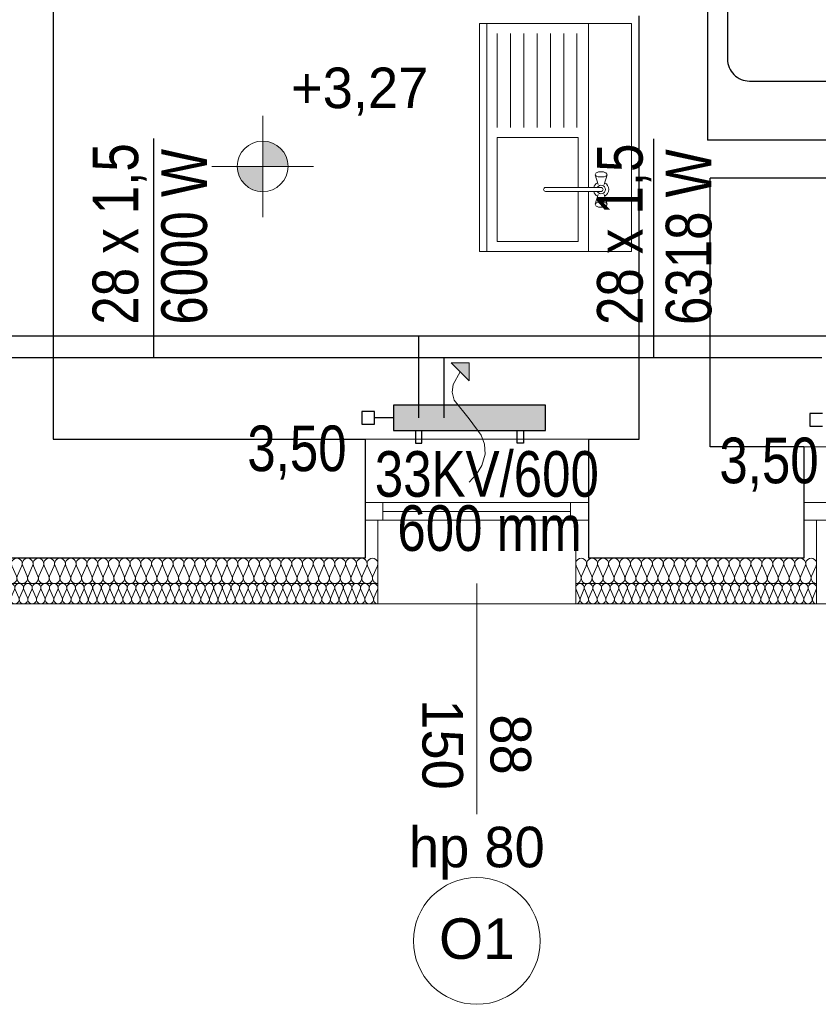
# Model space of a CAD drawing. Extents: x -440864 to -355682, y 13652 to 155872.
# Tile 53 of 179: x -421507 to -418358, y 55004 to 58889. Entities that reach past the tile are written whole.
import ezdxf
from ezdxf.lldxf.tags import DXFTag

# ---------------------------------------------------------------- set-up
doc = ezdxf.new("R2010")
doc.units = 0
doc.header["$MEASUREMENT"] = 0
for name, color, linetype in [('#podkład', 252, 'Continuous'), ('A-Okna', 252, 'Continuous'), ('Arch ocieplenie', 252, 'Continuous'), ('Inwent Izolacje', 252, 'Continuous'), ('INWENT RZĘDNE', 252, 'Continuous'), ('IS_Armatura_Therm', 7, 'SOLID'), ('IS_Grzejniki_Plan_rzut', 7, 'SOLID'), ('IS_Opisy_działek_Therm', 7, 'SOLID'), ('IS_Powrót', 5, 'DASH'), ('IS_Text_Armatury_Therm', 7, 'Continuous'), ('IS_Text_Konstrukcji', 7, 'Continuous'), ('IS_Text_Odbiornikow_Therm', 7, 'Continuous'), ('IS_Zasilanie', 1, 'SOLID')]:
    doc.layers.add(name, color=color, linetype=linetype)
for name, color, linetype, lineweight in [('A-Okna_Nr_Pióra__9', 252, 'Continuous', 13), ('Arch ocieplenie_Nr_Pióra__9', 252, 'Continuous', 13), ('Arch opisy okien_Nr_Pióra__9', 252, 'Continuous', 13), ('Arch opisy_Nr_Pióra__9', 252, 'Continuous', 13), ('Arch wykończenie_Nr_Pióra__3', 252, 'Continuous', 18), ('Inwent Izolacje_Nr_Pióra__2', 252, 'Continuous', 13), ('INWENT RZĘDNE_Nr_Pióra__21', 252, 'Continuous', 9), ('INWENT wyposarzenie_Nr_Pióra__21', 252, 'Continuous', 9), ('INWENT. OKNA_Nr_Pióra__21', 252, 'Continuous', 9), ('INWENT. OKNA_Nr_Pióra__5', 252, 'Continuous', 13), ('INWENT.ŚCIANY_Nr_Pióra__1', 252, 'Continuous', 25), ('INWENT.ŚCIANY_Nr_Pióra__2', 252, 'Continuous', 13), ('INWENT.ŚCIANY_Nr_Pióra__21', 252, 'Continuous', 9)]:
    doc.layers.add(name, color=color, linetype=linetype, lineweight=lineweight)
doc.styles.add('GENERATED_STYLE_10', font='arial.ttf')
doc.styles.add('GENERATED_STYLE_2', font='txt')
doc.styles.add('GENERATED_STYLE_5', font='txt')
doc.styles.get("Standard").update_dxf_attribs({"font": 'arial.ttf', "width": 0.8, "bigfont": 'BIGFONT.SHX'})
tags = doc.linetypes.add('DASH', pattern=[15, 10, -5]).pattern_tags.tags
tags[6:7] = [DXFTag(74, 4), DXFTag(75, 0), DXFTag(340, '0'), DXFTag(46, 0.0), DXFTag(50, 0.0), DXFTag(44, 0.0), DXFTag(45, 0.0)]
tags[4:5] = [DXFTag(74, 4), DXFTag(75, 0), DXFTag(340, '0'), DXFTag(46, 0.0), DXFTag(50, 0.0), DXFTag(44, 0.0), DXFTag(45, 0.0)]
tags = doc.linetypes.add('SOLID', pattern=[10, 10, 0]).pattern_tags.tags
tags[6:7] = [DXFTag(74, 4), DXFTag(75, 0), DXFTag(340, '0'), DXFTag(46, 0.0), DXFTag(50, 0.0), DXFTag(44, 0.0), DXFTag(45, 0.0)]
tags[4:5] = [DXFTag(74, 4), DXFTag(75, 0), DXFTag(340, '0'), DXFTag(46, 0.0), DXFTag(50, 0.0), DXFTag(44, 0.0), DXFTag(45, 0.0)]

# ---------------------------------------------------------------- blocks, each defined once
blk = doc.blocks.new('Izolacja cieplna 14_189', base_point=(-419314.9, 57732.6))
at = {"layer": 'Arch ocieplenie_Nr_Pióra__9', "linetype": 'Continuous'}
for p, q in [((-419313.5, 57788.8), (-419299.4, 57756.5)), ((-419296.6, 57756.5), (-419282.4, 57788.8)), ((-419279.6, 57788.8), (-419265.5, 57756.5)), ((-419262.6, 57756.5), (-419248.5, 57788.8)), ((-419245.7, 57788.8), (-419231.6, 57756.5)), ((-419228.7, 57756.5), (-419214.6, 57788.8)), ((-419211.7, 57788.8), (-419197.6, 57756.5)), ((-419194.8, 57756.5), (-419180.7, 57788.8)), ((-419177.8, 57788.8), (-419163.7, 57756.5)), ((-419160.8, 57756.5), (-419146.7, 57788.8)), ((-419143.9, 57788.8), (-419129.8, 57756.5)), ((-419126.9, 57756.5), (-419112.8, 57788.8)), ((-419110, 57788.8), (-419095.8, 57756.5)), ((-419093, 57756.5), (-419078.9, 57788.8)), ((-419076, 57788.8), (-419061.9, 57756.5)), ((-419059.1, 57756.5), (-419044.9, 57788.8)), ((-419042.1, 57788.8), (-419028, 57756.5)), ((-419025.1, 57756.5), (-419011, 57788.8)), ((-419008.2, 57788.8), (-418994.1, 57756.5)), ((-418991.2, 57756.5), (-418977.1, 57788.8)), ((-418974.2, 57788.8), (-418960.1, 57756.5)), ((-418957.3, 57756.5), (-418943.2, 57788.8)), ((-418940.3, 57788.8), (-418926.2, 57756.5)), ((-418923.3, 57756.5), (-418909.2, 57788.8)), ((-418906.4, 57788.8), (-418892.3, 57756.5)), ((-418889.4, 57756.5), (-418875.3, 57788.8)), ((-418872.5, 57788.8), (-418858.3, 57756.5)), ((-418855.5, 57756.5), (-418841.4, 57788.8)), ((-418838.5, 57788.8), (-418824.4, 57756.5)), ((-418821.6, 57756.5), (-418807.4, 57788.8)), ((-418804.6, 57788.8), (-418790.5, 57756.5)), ((-418787.6, 57756.5), (-418773.5, 57788.8)), ((-418770.7, 57788.8), (-418756.6, 57756.5)), ((-418753.7, 57756.5), (-418739.6, 57788.8)), ((-418736.7, 57788.8), (-418722.6, 57756.5)), ((-418719.8, 57756.5), (-418705.7, 57788.8)), ((-418702.8, 57788.8), (-418688.7, 57756.5)), ((-418685.8, 57756.5), (-418671.7, 57788.8)), ((-418668.9, 57788.8), (-418654.8, 57756.5)), ((-418651.9, 57756.5), (-418637.8, 57788.8)), ((-418635, 57788.8), (-418620.8, 57756.5)), ((-418618, 57756.5), (-418603.9, 57788.8)), ((-418601, 57788.8), (-418586.9, 57756.5)), ((-418584.1, 57756.5), (-418569.9, 57788.8)), ((-418567.1, 57788.8), (-418553, 57756.5)), ((-418550.1, 57756.5), (-418536, 57788.8)), ((-418533.2, 57788.8), (-418519.1, 57756.5)), ((-418516.2, 57756.5), (-418502.1, 57788.8)), ((-418499.2, 57788.8), (-418485.1, 57756.5)), ((-418482.3, 57756.5), (-418468.2, 57788.8)), ((-418465.3, 57788.8), (-418451.2, 57756.5)), ((-418448.3, 57756.5), (-418434.2, 57788.8)), ((-418431.4, 57788.8), (-418417.3, 57756.5)), ((-418414.4, 57756.5), (-418400.3, 57788.8)), ((-418397.5, 57788.8), (-418383.3, 57756.5)), ((-418380.5, 57756.5), (-418366.4, 57788.8))]:
    blk.add_line(p, q, dxfattribs=at)
for centre, start_param, end_param in [((-419298, 57795.6), 4.299595, 8.266775), ((-419264.1, 57795.6), 4.299595, 8.266775), ((-419230.1, 57795.6), 4.299595, 8.266775), ((-419196.2, 57795.6), 4.299595, 8.266775), ((-419162.3, 57795.6), 4.299595, 8.266775), ((-419128.3, 57795.6), 4.299595, 8.266775), ((-419094.4, 57795.6), 4.299595, 8.266775), ((-419060.5, 57795.6), 4.299595, 8.266775), ((-419026.6, 57795.6), 4.299595, 8.266775), ((-418992.6, 57795.6), 4.299595, 8.266775), ((-418958.7, 57795.6), 4.299595, 8.266775), ((-418924.8, 57795.6), 4.299595, 8.266775), ((-418890.8, 57795.6), 4.299595, 8.266775), ((-418856.9, 57795.6), 4.299595, 8.266775), ((-418823, 57795.6), 4.299595, 8.266775), ((-418789.1, 57795.6), 4.299595, 8.266775), ((-418755.1, 57795.6), 4.299595, 8.266775), ((-418721.2, 57795.6), 4.299595, 8.266775), ((-418687.3, 57795.6), 4.299595, 8.266775), ((-418653.3, 57795.6), 4.299595, 8.266775), ((-418619.4, 57795.6), 4.299595, 8.266775), ((-418585.5, 57795.6), 4.299595, 8.266775), ((-418551.6, 57795.6), 4.299595, 8.266775), ((-418517.6, 57795.6), 4.299595, 8.266775), ((-418483.7, 57795.6), 4.299595, 8.266775), ((-418449.8, 57795.6), 4.299595, 8.266775), ((-418415.8, 57795.6), 4.299595, 8.266775), ((-418381.9, 57795.6), 4.299595, 8.266775), ((-419314.9, 57749.6), 3.141593, 5.125182), ((-419281, 57749.6), 1.158004, 5.125183), ((-419247.1, 57749.6), 1.158004, 5.125183), ((-419213.2, 57749.6), 1.158004, 5.125183), ((-419179.2, 57749.6), 1.158004, 5.125183), ((-419145.3, 57749.6), 1.158004, 5.125183), ((-419111.4, 57749.6), 1.158004, 5.125183), ((-419077.4, 57749.6), 1.158004, 5.125183), ((-419043.5, 57749.6), 1.158004, 5.125183), ((-419009.6, 57749.6), 1.158004, 5.125183), ((-418975.7, 57749.6), 1.158004, 5.125183), ((-418941.7, 57749.6), 1.158004, 5.125183), ((-418907.8, 57749.6), 1.158004, 5.125183), ((-418873.9, 57749.6), 1.158004, 5.125183), ((-418839.9, 57749.6), 1.158004, 5.125183), ((-418806, 57749.6), 1.158004, 5.125183), ((-418772.1, 57749.6), 1.158004, 5.125183), ((-418738.2, 57749.6), 1.158004, 5.125183), ((-418704.2, 57749.6), 1.158004, 5.125183), ((-418670.3, 57749.6), 1.158004, 5.125183), ((-418636.4, 57749.6), 1.158004, 5.125183), ((-418602.4, 57749.6), 1.158004, 5.125183), ((-418568.5, 57749.6), 1.158004, 5.125183), ((-418534.6, 57749.6), 1.158004, 5.125183), ((-418500.7, 57749.6), 1.158004, 5.125183), ((-418466.7, 57749.6), 1.158004, 5.125183), ((-418432.8, 57749.6), 1.158004, 5.125183), ((-418398.9, 57749.6), 1.158004, 5.125183), ((-418364.9, 57749.6), 1.158004, 3.141593)]:
    blk.add_ellipse(centre, major_axis=(0, 17), ratio=0.997066, start_param=start_param, end_param=end_param, dxfattribs=at)
blk = doc.blocks.new('Izolacja cieplna 14_190', base_point=(-421799.1, 57732.6))
at = {"layer": 'Arch ocieplenie_Nr_Pióra__9', "linetype": 'Continuous'}
for p, q in [((-421797.7, 57788.8), (-421783.5, 57756.5)), ((-421780.6, 57756.5), (-421766.4, 57788.8)), ((-421763.6, 57788.8), (-421749.4, 57756.5)), ((-421746.5, 57756.5), (-421732.4, 57788.8)), ((-421729.5, 57788.8), (-421715.3, 57756.5)), ((-421712.5, 57756.5), (-421698.3, 57788.8)), ((-421695.4, 57788.8), (-421681.2, 57756.5)), ((-421678.4, 57756.5), (-421664.2, 57788.8)), ((-421661.3, 57788.8), (-421647.2, 57756.5)), ((-421644.3, 57756.5), (-421630.1, 57788.8)), ((-421627.3, 57788.8), (-421613.1, 57756.5)), ((-421610.2, 57756.5), (-421596, 57788.8)), ((-421593.2, 57788.8), (-421579, 57756.5)), ((-421576.1, 57756.5), (-421561.9, 57788.8)), ((-421559.1, 57788.8), (-421544.9, 57756.5)), ((-421542, 57756.5), (-421527.9, 57788.8)), ((-421525, 57788.8), (-421510.8, 57756.5)), ((-421508, 57756.5), (-421493.8, 57788.8)), ((-421490.9, 57788.8), (-421476.7, 57756.5)), ((-421473.9, 57756.5), (-421459.7, 57788.8)), ((-421456.8, 57788.8), (-421442.7, 57756.5)), ((-421439.8, 57756.5), (-421425.6, 57788.8)), ((-421422.8, 57788.8), (-421408.6, 57756.5)), ((-421405.7, 57756.5), (-421391.5, 57788.8)), ((-421388.7, 57788.8), (-421374.5, 57756.5)), ((-421371.6, 57756.5), (-421357.5, 57788.8)), ((-421354.6, 57788.8), (-421340.4, 57756.5)), ((-421337.5, 57756.5), (-421323.4, 57788.8)), ((-421320.5, 57788.8), (-421306.3, 57756.5)), ((-421303.5, 57756.5), (-421289.3, 57788.8)), ((-421286.4, 57788.8), (-421272.2, 57756.5)), ((-421269.4, 57756.5), (-421255.2, 57788.8)), ((-421252.3, 57788.8), (-421238.2, 57756.5)), ((-421235.3, 57756.5), (-421221.1, 57788.8)), ((-421218.3, 57788.8), (-421204.1, 57756.5)), ((-421201.2, 57756.5), (-421187, 57788.8)), ((-421184.2, 57788.8), (-421170, 57756.5)), ((-421167.1, 57756.5), (-421153, 57788.8)), ((-421150.1, 57788.8), (-421135.9, 57756.5)), ((-421133, 57756.5), (-421118.9, 57788.8)), ((-421116, 57788.8), (-421101.8, 57756.5)), ((-421099, 57756.5), (-421084.8, 57788.8)), ((-421081.9, 57788.8), (-421067.7, 57756.5)), ((-421064.9, 57756.5), (-421050.7, 57788.8)), ((-421047.8, 57788.8), (-421033.7, 57756.5)), ((-421030.8, 57756.5), (-421016.6, 57788.8)), ((-421013.8, 57788.8), (-420999.6, 57756.5)), ((-420996.7, 57756.5), (-420982.5, 57788.8)), ((-420979.7, 57788.8), (-420965.5, 57756.5)), ((-420962.6, 57756.5), (-420948.5, 57788.8)), ((-420945.6, 57788.8), (-420931.4, 57756.5)), ((-420928.5, 57756.5), (-420914.4, 57788.8)), ((-420911.5, 57788.8), (-420897.3, 57756.5)), ((-420894.5, 57756.5), (-420880.3, 57788.8)), ((-420877.4, 57788.8), (-420863.2, 57756.5)), ((-420860.4, 57756.5), (-420846.2, 57788.8)), ((-420843.3, 57788.8), (-420829.2, 57756.5)), ((-420826.3, 57756.5), (-420812.1, 57788.8)), ((-420809.3, 57788.8), (-420795.1, 57756.5)), ((-420792.2, 57756.5), (-420778, 57788.8)), ((-420775.2, 57788.8), (-420761, 57756.5)), ((-420758.1, 57756.5), (-420744, 57788.8)), ((-420741.1, 57788.8), (-420726.9, 57756.5)), ((-420724.1, 57756.5), (-420709.9, 57788.8)), ((-420707, 57788.8), (-420692.8, 57756.5)), ((-420690, 57756.5), (-420675.8, 57788.8)), ((-420672.9, 57788.8), (-420658.7, 57756.5)), ((-420655.9, 57756.5), (-420641.7, 57788.8)), ((-420638.8, 57788.8), (-420624.7, 57756.5)), ((-420621.8, 57756.5), (-420607.6, 57788.8)), ((-420604.8, 57788.8), (-420590.6, 57756.5)), ((-420587.7, 57756.5), (-420573.5, 57788.8)), ((-420570.7, 57788.8), (-420556.5, 57756.5)), ((-420553.6, 57756.5), (-420539.5, 57788.8)), ((-420536.6, 57788.8), (-420522.4, 57756.5)), ((-420519.6, 57756.5), (-420505.4, 57788.8)), ((-420502.5, 57788.8), (-420488.3, 57756.5)), ((-420485.5, 57756.5), (-420471.3, 57788.8)), ((-420468.4, 57788.8), (-420454.3, 57756.5)), ((-420451.4, 57756.5), (-420437.2, 57788.8)), ((-420434.3, 57788.8), (-420420.2, 57756.5)), ((-420417.3, 57756.5), (-420403.1, 57788.8)), ((-420400.3, 57788.8), (-420386.1, 57756.5)), ((-420383.2, 57756.5), (-420369, 57788.8)), ((-420366.2, 57788.8), (-420352, 57756.5)), ((-420349.1, 57756.5), (-420335, 57788.8)), ((-420332.1, 57788.8), (-420317.9, 57756.5)), ((-420315.1, 57756.5), (-420300.9, 57788.8)), ((-420298, 57788.8), (-420283.8, 57756.5)), ((-420281, 57756.5), (-420266.8, 57788.8)), ((-420263.9, 57788.8), (-420249.8, 57756.5)), ((-420246.9, 57756.5), (-420232.7, 57788.8)), ((-420229.8, 57788.8), (-420215.7, 57756.5)), ((-420212.8, 57756.5), (-420198.6, 57788.8)), ((-420195.8, 57788.8), (-420181.6, 57756.5)), ((-420178.7, 57756.5), (-420164.5, 57788.8)), ((-420161.7, 57788.8), (-420147.5, 57756.5)), ((-420144.6, 57756.5), (-420130.5, 57788.8)), ((-420127.6, 57788.8), (-420113.4, 57756.5)), ((-420110.6, 57756.5), (-420096.4, 57788.8))]:
    blk.add_line(p, q, dxfattribs=at)
for centre, start_param, end_param in [((-421782.1, 57795.6), 5.870392, 9.837571), ((-421748, 57795.6), 5.870392, 9.837571), ((-421713.9, 57795.6), 5.870392, 9.837571), ((-421679.8, 57795.6), 5.870392, 9.837571), ((-421645.7, 57795.6), 5.870392, 9.837571), ((-421611.6, 57795.6), 5.870392, 9.837571), ((-421577.6, 57795.6), 5.870392, 9.837571), ((-421543.5, 57795.6), 5.870392, 9.837571), ((-421509.4, 57795.6), 5.870392, 9.837571), ((-421475.3, 57795.6), 5.870392, 9.837571), ((-421441.2, 57795.6), 5.870392, 9.837571), ((-421407.1, 57795.6), 5.870392, 9.837571), ((-421373.1, 57795.6), 5.870392, 9.837571), ((-421339, 57795.6), 5.870392, 9.837571), ((-421304.9, 57795.6), 5.870392, 9.837571), ((-421270.8, 57795.6), 5.870392, 9.837571), ((-421236.7, 57795.6), 5.870392, 9.837571), ((-421202.6, 57795.6), 5.870392, 9.837571), ((-421168.6, 57795.6), 5.870392, 9.837571), ((-421134.5, 57795.6), 5.870392, 9.837571), ((-421100.4, 57795.6), 5.870392, 9.837571), ((-421066.3, 57795.6), 5.870392, 9.837571), ((-421032.2, 57795.6), 5.870392, 9.837571), ((-420998.1, 57795.6), 5.870392, 9.837571), ((-420964.1, 57795.6), 5.870392, 9.837571), ((-420930, 57795.6), 5.870392, 9.837571), ((-420895.9, 57795.6), 5.870392, 9.837571), ((-420861.8, 57795.6), 5.870392, 9.837571), ((-420827.7, 57795.6), 5.870392, 9.837571), ((-420793.6, 57795.6), 5.870392, 9.837571), ((-420759.6, 57795.6), 5.870392, 9.837571), ((-420725.5, 57795.6), 5.870392, 9.837571), ((-420691.4, 57795.6), 5.870392, 9.837571), ((-420657.3, 57795.6), 5.870392, 9.837571), ((-420623.2, 57795.6), 5.870392, 9.837571), ((-420589.2, 57795.6), 5.870392, 9.837571), ((-420555.1, 57795.6), 5.870392, 9.837571), ((-420521, 57795.6), 5.870392, 9.837571), ((-420486.9, 57795.6), 5.870392, 9.837571), ((-420452.8, 57795.6), 5.870392, 9.837571), ((-420418.7, 57795.6), 5.870392, 9.837571), ((-420384.7, 57795.6), 5.870392, 9.837571), ((-420350.6, 57795.6), 5.870392, 9.837571), ((-420316.5, 57795.6), 5.870392, 9.837571), ((-420282.4, 57795.6), 5.870392, 9.837571), ((-420248.3, 57795.6), 5.870392, 9.837571), ((-420214.2, 57795.6), 5.870392, 9.837571), ((-420180.2, 57795.6), 5.870392, 9.837571), ((-420146.1, 57795.6), 5.870392, 9.837571), ((-420112, 57795.6), 5.870392, 9.837571), ((-421799.1, 57749.6), 4.712389, 6.695979), ((-421765, 57749.6), 2.7288, 6.695979), ((-421730.9, 57749.6), 2.7288, 6.695979), ((-421696.8, 57749.6), 2.7288, 6.695979), ((-421662.8, 57749.6), 2.7288, 6.695979), ((-421628.7, 57749.6), 2.7288, 6.695979), ((-421594.6, 57749.6), 2.7288, 6.695979), ((-421560.5, 57749.6), 2.7288, 6.695979), ((-421526.4, 57749.6), 2.7288, 6.695979), ((-421492.4, 57749.6), 2.7288, 6.695979), ((-421458.3, 57749.6), 2.7288, 6.695979), ((-421424.2, 57749.6), 2.7288, 6.695979), ((-421390.1, 57749.6), 2.7288, 6.695979), ((-421356, 57749.6), 2.7288, 6.695979), ((-421321.9, 57749.6), 2.7288, 6.695979), ((-421287.9, 57749.6), 2.7288, 6.695979), ((-421253.8, 57749.6), 2.7288, 6.695979), ((-421219.7, 57749.6), 2.7288, 6.695979), ((-421185.6, 57749.6), 2.7288, 6.695979), ((-421151.5, 57749.6), 2.7288, 6.695979), ((-421117.4, 57749.6), 2.7288, 6.695979), ((-421083.4, 57749.6), 2.7288, 6.695979), ((-421049.3, 57749.6), 2.7288, 6.695979), ((-421015.2, 57749.6), 2.7288, 6.695979), ((-420981.1, 57749.6), 2.7288, 6.695979), ((-420947, 57749.6), 2.7288, 6.695979), ((-420912.9, 57749.6), 2.7288, 6.695979), ((-420878.9, 57749.6), 2.7288, 6.695979), ((-420844.8, 57749.6), 2.7288, 6.695979), ((-420810.7, 57749.6), 2.7288, 6.695979), ((-420776.6, 57749.6), 2.7288, 6.695979), ((-420742.5, 57749.6), 2.7288, 6.695979), ((-420708.4, 57749.6), 2.7288, 6.695979), ((-420674.4, 57749.6), 2.7288, 6.695979), ((-420640.3, 57749.6), 2.7288, 6.695979), ((-420606.2, 57749.6), 2.7288, 6.695979), ((-420572.1, 57749.6), 2.7288, 6.695979), ((-420538, 57749.6), 2.7288, 6.695979), ((-420503.9, 57749.6), 2.7288, 6.695979), ((-420469.9, 57749.6), 2.7288, 6.695979), ((-420435.8, 57749.6), 2.7288, 6.695979), ((-420401.7, 57749.6), 2.7288, 6.695979), ((-420367.6, 57749.6), 2.7288, 6.695979), ((-420333.5, 57749.6), 2.7288, 6.695979), ((-420299.4, 57749.6), 2.7288, 6.695979), ((-420265.4, 57749.6), 2.7288, 6.695979), ((-420231.3, 57749.6), 2.7288, 6.695979), ((-420197.2, 57749.6), 2.7288, 6.695979), ((-420163.1, 57749.6), 2.7288, 6.695979), ((-420129, 57749.6), 2.7288, 6.695979), ((-420094.9, 57749.6), 2.7288, 4.712389)]:
    blk.add_ellipse(centre, major_axis=(17, 0), ratio=0.998398, start_param=start_param, end_param=end_param, dxfattribs=at)
blk = doc.blocks.new('Izolacja cieplna 14_314', base_point=(-421794.9, 57812.6))
at = {"layer": 'Inwent Izolacje_Nr_Pióra__2', "linetype": 'Continuous'}
for p, q in [((-421793.2, 57882.8), (-421775.5, 57842.4)), ((-421771.9, 57842.4), (-421754.2, 57882.8)), ((-421750.7, 57882.8), (-421733, 57842.4)), ((-421729.4, 57842.4), (-421711.7, 57882.8)), ((-421708.2, 57882.8), (-421690.5, 57842.4)), ((-421686.9, 57842.4), (-421669.2, 57882.8)), ((-421665.7, 57882.8), (-421648, 57842.4)), ((-421644.4, 57842.4), (-421626.7, 57882.8)), ((-421623.2, 57882.8), (-421605.5, 57842.4)), ((-421601.9, 57842.4), (-421584.2, 57882.8)), ((-421580.7, 57882.8), (-421563, 57842.4)), ((-421559.4, 57842.4), (-421541.7, 57882.8)), ((-421538.2, 57882.8), (-421520.5, 57842.4)), ((-421516.9, 57842.4), (-421499.2, 57882.8)), ((-421495.7, 57882.8), (-421478, 57842.4)), ((-421474.4, 57842.4), (-421456.7, 57882.8)), ((-421453.2, 57882.8), (-421435.5, 57842.4)), ((-421431.9, 57842.4), (-421414.2, 57882.8)), ((-421410.7, 57882.8), (-421393, 57842.4)), ((-421389.4, 57842.4), (-421371.7, 57882.8)), ((-421368.2, 57882.8), (-421350.5, 57842.4)), ((-421346.9, 57842.4), (-421329.2, 57882.8)), ((-421325.7, 57882.8), (-421308, 57842.4)), ((-421304.4, 57842.4), (-421286.7, 57882.8)), ((-421283.2, 57882.8), (-421265.5, 57842.4)), ((-421261.9, 57842.4), (-421244.2, 57882.8)), ((-421240.7, 57882.8), (-421223, 57842.4)), ((-421219.4, 57842.4), (-421201.7, 57882.8)), ((-421198.2, 57882.8), (-421180.5, 57842.4)), ((-421176.9, 57842.4), (-421159.2, 57882.8)), ((-421155.7, 57882.8), (-421138, 57842.4)), ((-421134.4, 57842.4), (-421116.7, 57882.8)), ((-421113.2, 57882.8), (-421095.5, 57842.4)), ((-421091.9, 57842.4), (-421074.2, 57882.8)), ((-421070.7, 57882.8), (-421053, 57842.4)), ((-421049.4, 57842.4), (-421031.7, 57882.8)), ((-421028.2, 57882.8), (-421010.5, 57842.4)), ((-421006.9, 57842.4), (-420989.2, 57882.8)), ((-420985.7, 57882.8), (-420968, 57842.4)), ((-420964.4, 57842.4), (-420946.7, 57882.8)), ((-420943.2, 57882.8), (-420925.5, 57842.4)), ((-420921.9, 57842.4), (-420904.2, 57882.8)), ((-420900.7, 57882.8), (-420883, 57842.4)), ((-420879.4, 57842.4), (-420861.7, 57882.8)), ((-420858.2, 57882.8), (-420840.5, 57842.4)), ((-420836.9, 57842.4), (-420819.2, 57882.8)), ((-420815.7, 57882.8), (-420798, 57842.4)), ((-420794.4, 57842.4), (-420776.7, 57882.8)), ((-420773.2, 57882.8), (-420755.5, 57842.4)), ((-420751.9, 57842.4), (-420734.2, 57882.8)), ((-420730.7, 57882.8), (-420713, 57842.4)), ((-420709.4, 57842.4), (-420691.7, 57882.8)), ((-420688.2, 57882.8), (-420670.5, 57842.4)), ((-420666.9, 57842.4), (-420649.2, 57882.8)), ((-420645.7, 57882.8), (-420628, 57842.4)), ((-420624.4, 57842.4), (-420606.7, 57882.8)), ((-420603.2, 57882.8), (-420585.5, 57842.4)), ((-420581.9, 57842.4), (-420564.2, 57882.8)), ((-420560.7, 57882.8), (-420543, 57842.4)), ((-420539.4, 57842.4), (-420521.7, 57882.8)), ((-420518.2, 57882.8), (-420500.5, 57842.4)), ((-420496.9, 57842.4), (-420479.2, 57882.8)), ((-420475.7, 57882.8), (-420458, 57842.4)), ((-420454.4, 57842.4), (-420436.7, 57882.8)), ((-420433.2, 57882.8), (-420415.5, 57842.4)), ((-420411.9, 57842.4), (-420394.2, 57882.8)), ((-420390.7, 57882.8), (-420373, 57842.4)), ((-420369.4, 57842.4), (-420351.7, 57882.8)), ((-420348.2, 57882.8), (-420330.5, 57842.4)), ((-420326.9, 57842.4), (-420309.2, 57882.8)), ((-420305.7, 57882.8), (-420288, 57842.4)), ((-420284.4, 57842.4), (-420266.7, 57882.8)), ((-420263.2, 57882.8), (-420245.5, 57842.4)), ((-420241.9, 57842.4), (-420224.2, 57882.8)), ((-420220.7, 57882.8), (-420203, 57842.4)), ((-420199.4, 57842.4), (-420181.7, 57882.8)), ((-420178.2, 57882.8), (-420160.5, 57842.4)), ((-420156.9, 57842.4), (-420139.2, 57882.8)), ((-420135.7, 57882.8), (-420118, 57842.4)), ((-420114.4, 57842.4), (-420096.7, 57882.8))]:
    blk.add_line(p, q, dxfattribs=at)
for centre, start_param, end_param in [((-421773.7, 57891.3), 4.299595, 8.266775), ((-421731.2, 57891.3), 4.299595, 8.266775), ((-421688.7, 57891.3), 4.299595, 8.266775), ((-421646.2, 57891.3), 4.299595, 8.266775), ((-421603.7, 57891.3), 4.299595, 8.266775), ((-421561.2, 57891.3), 4.299595, 8.266775), ((-421518.7, 57891.3), 4.299595, 8.266775), ((-421476.2, 57891.3), 4.299595, 8.266775), ((-421433.7, 57891.3), 4.299595, 8.266775), ((-421391.2, 57891.3), 4.299595, 8.266775), ((-421348.7, 57891.3), 4.299595, 8.266775), ((-421306.2, 57891.3), 4.299595, 8.266775), ((-421263.7, 57891.3), 4.299595, 8.266775), ((-421221.2, 57891.3), 4.299595, 8.266775), ((-421178.7, 57891.3), 4.299595, 8.266775), ((-421136.2, 57891.3), 4.299595, 8.266775), ((-421093.7, 57891.3), 4.299595, 8.266775), ((-421051.2, 57891.3), 4.299595, 8.266775), ((-421008.7, 57891.3), 4.299595, 8.266775), ((-420966.2, 57891.3), 4.299595, 8.266775), ((-420923.7, 57891.3), 4.299595, 8.266775), ((-420881.2, 57891.3), 4.299595, 8.266775), ((-420838.7, 57891.3), 4.299595, 8.266775), ((-420796.2, 57891.3), 4.299595, 8.266775), ((-420753.7, 57891.3), 4.299595, 8.266775), ((-420711.2, 57891.3), 4.299595, 8.266775), ((-420668.7, 57891.3), 4.299595, 8.266775), ((-420626.2, 57891.3), 4.299595, 8.266775), ((-420583.7, 57891.3), 4.299595, 8.266775), ((-420541.2, 57891.3), 4.299595, 8.266775), ((-420498.7, 57891.3), 4.299595, 8.266775), ((-420456.2, 57891.3), 4.299595, 8.266775), ((-420413.7, 57891.3), 4.299595, 8.266775), ((-420371.2, 57891.3), 4.299595, 8.266775), ((-420328.7, 57891.3), 4.299595, 8.266775), ((-420286.2, 57891.3), 4.299595, 8.266775), ((-420243.7, 57891.3), 4.299595, 8.266775), ((-420201.2, 57891.3), 4.299595, 8.266775), ((-420158.7, 57891.3), 4.299595, 8.266775), ((-420116.2, 57891.3), 4.299595, 8.266775), ((-421794.9, 57833.9), 3.141593, 5.125182), ((-421752.4, 57833.9), 1.158004, 5.125183), ((-421709.9, 57833.9), 1.158004, 5.125183), ((-421667.4, 57833.9), 1.158004, 5.125183), ((-421624.9, 57833.9), 1.158004, 5.125183), ((-421582.4, 57833.9), 1.158004, 5.125183), ((-421539.9, 57833.9), 1.158004, 5.125183), ((-421497.4, 57833.9), 1.158004, 5.125183), ((-421454.9, 57833.9), 1.158004, 5.125183), ((-421412.4, 57833.9), 1.158004, 5.125183), ((-421369.9, 57833.9), 1.158004, 5.125183), ((-421327.4, 57833.9), 1.158004, 5.125183), ((-421284.9, 57833.9), 1.158004, 5.125183), ((-421242.4, 57833.9), 1.158004, 5.125183), ((-421199.9, 57833.9), 1.158004, 5.125183), ((-421157.4, 57833.9), 1.158004, 5.125183), ((-421114.9, 57833.9), 1.158004, 5.125183), ((-421072.4, 57833.9), 1.158004, 5.125183), ((-421029.9, 57833.9), 1.158004, 5.125183), ((-420987.4, 57833.9), 1.158004, 5.125183), ((-420944.9, 57833.9), 1.158004, 5.125183), ((-420902.4, 57833.9), 1.158004, 5.125183), ((-420859.9, 57833.9), 1.158004, 5.125183), ((-420817.4, 57833.9), 1.158004, 5.125183), ((-420774.9, 57833.9), 1.158004, 5.125183), ((-420732.4, 57833.9), 1.158004, 5.125183), ((-420689.9, 57833.9), 1.158004, 5.125183), ((-420647.4, 57833.9), 1.158004, 5.125183), ((-420604.9, 57833.9), 1.158004, 5.125183), ((-420562.4, 57833.9), 1.158004, 5.125183), ((-420519.9, 57833.9), 1.158004, 5.125183), ((-420477.4, 57833.9), 1.158004, 5.125183), ((-420434.9, 57833.9), 1.158004, 5.125183), ((-420392.4, 57833.9), 1.158004, 5.125183), ((-420349.9, 57833.9), 1.158004, 5.125183), ((-420307.4, 57833.9), 1.158004, 5.125183), ((-420264.9, 57833.9), 1.158004, 5.125183), ((-420222.4, 57833.9), 1.158004, 5.125183), ((-420179.9, 57833.9), 1.158004, 5.125183), ((-420137.4, 57833.9), 1.158004, 5.125183), ((-420094.9, 57833.9), 1.158004, 3.141593)]:
    blk.add_ellipse(centre, major_axis=(0, 21.3), ratio=0.999163, start_param=start_param, end_param=end_param, dxfattribs=at)
blk = doc.blocks.new('Izolacja cieplna 14_315', base_point=(-419314.9, 57812.6))
at = {"layer": 'Inwent Izolacje_Nr_Pióra__2', "linetype": 'Continuous'}
for p, q in [((-419313.1, 57882.8), (-419295.2, 57842.4)), ((-419291.5, 57842.4), (-419273.6, 57882.8)), ((-419270, 57882.8), (-419252, 57842.4)), ((-419248.4, 57842.4), (-419230.4, 57882.8)), ((-419226.8, 57882.8), (-419208.8, 57842.4)), ((-419205.2, 57842.4), (-419187.2, 57882.8)), ((-419183.6, 57882.8), (-419165.6, 57842.4)), ((-419162, 57842.4), (-419144, 57882.8)), ((-419140.4, 57882.8), (-419122.4, 57842.4)), ((-419118.8, 57842.4), (-419100.9, 57882.8)), ((-419097.2, 57882.8), (-419079.3, 57842.4)), ((-419075.6, 57842.4), (-419057.7, 57882.8)), ((-419054, 57882.8), (-419036.1, 57842.4)), ((-419032.5, 57842.4), (-419014.5, 57882.8)), ((-419010.9, 57882.8), (-418992.9, 57842.4)), ((-418989.3, 57842.4), (-418971.3, 57882.8)), ((-418967.7, 57882.8), (-418949.7, 57842.4)), ((-418946.1, 57842.4), (-418928.1, 57882.8)), ((-418924.5, 57882.8), (-418906.5, 57842.4)), ((-418902.9, 57842.4), (-418884.9, 57882.8)), ((-418881.3, 57882.8), (-418863.4, 57842.4)), ((-418859.7, 57842.4), (-418841.8, 57882.8)), ((-418838.1, 57882.8), (-418820.2, 57842.4)), ((-418816.5, 57842.4), (-418798.6, 57882.8)), ((-418795, 57882.8), (-418777, 57842.4)), ((-418773.4, 57842.4), (-418755.4, 57882.8)), ((-418751.8, 57882.8), (-418733.8, 57842.4)), ((-418730.2, 57842.4), (-418712.2, 57882.8)), ((-418708.6, 57882.8), (-418690.6, 57842.4)), ((-418687, 57842.4), (-418669, 57882.8)), ((-418665.4, 57882.8), (-418647.4, 57842.4)), ((-418643.8, 57842.4), (-418625.9, 57882.8)), ((-418622.2, 57882.8), (-418604.3, 57842.4)), ((-418600.6, 57842.4), (-418582.7, 57882.8)), ((-418579, 57882.8), (-418561.1, 57842.4)), ((-418557.5, 57842.4), (-418539.5, 57882.8)), ((-418535.9, 57882.8), (-418517.9, 57842.4)), ((-418514.3, 57842.4), (-418496.3, 57882.8)), ((-418492.7, 57882.8), (-418474.7, 57842.4)), ((-418471.1, 57842.4), (-418453.1, 57882.8)), ((-418449.5, 57882.8), (-418431.5, 57842.4)), ((-418427.9, 57842.4), (-418409.9, 57882.8)), ((-418406.3, 57882.8), (-418388.4, 57842.4)), ((-418384.7, 57842.4), (-418366.8, 57882.8))]:
    blk.add_line(p, q, dxfattribs=at)
for centre, start_param, end_param in [((-419293.4, 57891.3), 5.870392, 9.837571), ((-419250.2, 57891.3), 5.870392, 9.837571), ((-419207, 57891.3), 5.870392, 9.837571), ((-419163.8, 57891.3), 5.870392, 9.837571), ((-419120.6, 57891.3), 5.870392, 9.837571), ((-419077.4, 57891.3), 5.870392, 9.837571), ((-419034.3, 57891.3), 5.870392, 9.837571), ((-418991.1, 57891.3), 5.870392, 9.837571), ((-418947.9, 57891.3), 5.870392, 9.837571), ((-418904.7, 57891.3), 5.870392, 9.837571), ((-418861.5, 57891.3), 5.870392, 9.837571), ((-418818.4, 57891.3), 5.870392, 9.837571), ((-418775.2, 57891.3), 5.870392, 9.837571), ((-418732, 57891.3), 5.870392, 9.837571), ((-418688.8, 57891.3), 5.870392, 9.837571), ((-418645.6, 57891.3), 5.870392, 9.837571), ((-418602.4, 57891.3), 5.870392, 9.837571), ((-418559.3, 57891.3), 5.870392, 9.837571), ((-418516.1, 57891.3), 5.870392, 9.837571), ((-418472.9, 57891.3), 5.870392, 9.837571), ((-418429.7, 57891.3), 5.870392, 9.837571), ((-418386.5, 57891.3), 5.870392, 9.837571), ((-419314.9, 57833.9), 4.712389, 6.695979), ((-419271.8, 57833.9), 2.7288, 6.695979), ((-419228.6, 57833.9), 2.7288, 6.695979), ((-419185.4, 57833.9), 2.7288, 6.695979), ((-419142.2, 57833.9), 2.7288, 6.695979), ((-419099, 57833.9), 2.7288, 6.695979), ((-419055.9, 57833.9), 2.7288, 6.695979), ((-419012.7, 57833.9), 2.7288, 6.695979), ((-418969.5, 57833.9), 2.7288, 6.695979), ((-418926.3, 57833.9), 2.7288, 6.695979), ((-418883.1, 57833.9), 2.7288, 6.695979), ((-418839.9, 57833.9), 2.7288, 6.695979), ((-418796.8, 57833.9), 2.7288, 6.695979), ((-418753.6, 57833.9), 2.7288, 6.695979), ((-418710.4, 57833.9), 2.7288, 6.695979), ((-418667.2, 57833.9), 2.7288, 6.695979), ((-418624, 57833.9), 2.7288, 6.695979), ((-418580.9, 57833.9), 2.7288, 6.695979), ((-418537.7, 57833.9), 2.7288, 6.695979), ((-418494.5, 57833.9), 2.7288, 6.695979), ((-418451.3, 57833.9), 2.7288, 6.695979), ((-418408.1, 57833.9), 2.7288, 6.695979), ((-418364.9, 57833.9), 2.7288, 4.712389)]:
    blk.add_ellipse(centre, major_axis=(21.6, 0), ratio=0.985035, start_param=start_param, end_param=end_param, dxfattribs=at)
blk = doc.blocks.new('Krzywa_13', base_point=(-419734.9, 58212.6))
at = {"layer": 'A-Okna_Nr_Pióra__9', "linetype": 'Continuous'}
blk.add_hatch(color=256, dxfattribs=at).paths.add_polyline_path([(-419734.9, 58683.2), (-419735.4, 58612.5), (-419805.7, 58683.6)], flags=0)
for p, q in [((-419734.9, 58683.2), (-419805.7, 58683.6)), ((-419735.4, 58612.5), (-419805.7, 58683.6)), ((-419734.9, 58683.2), (-419735.4, 58612.5))]:
    blk.add_line(p, q, dxfattribs=at)
at = {"layer": 'A-Okna_Nr_Pióra__9', "linetype": 'Continuous', "flags": 128}
blk.add_lwpolyline([(-419734.9, 58212.6), (-419705.8, 58243.8), (-419684.5, 58278.8), (-419672.3, 58323.5), (-419674.9, 58362.2), (-419687.8, 58398.7), (-419734.9, 58463.2), (-419794.6, 58536.5), (-419801.7, 58568.5), (-419797.7, 58598.4), (-419770.5, 58648)], dxfattribs=at)
blk = doc.blocks.new('Koty wysokościowe_27', base_point=(-420549.3, 59458.8))
at = {"layer": 'INWENT RZĘDNE_Nr_Pióra__21', "linetype": 'Continuous'}
for points in [[(-420549.3, 59458.8), (-420449.3, 59458.8), (-420456.9, 59497.1), (-420478.6, 59529.6), (-420511.1, 59551.2), (-420549.3, 59558.8)], [(-420549.3, 59458.8), (-420649.3, 59458.8), (-420641.7, 59420.6), (-420620, 59388.1), (-420587.6, 59366.5), (-420549.3, 59358.8)]]:
    blk.add_hatch(color=256, dxfattribs=at).paths.add_polyline_path(points, flags=0)
for p, q in [((-420549.3, 59258.8), (-420549.3, 59658.8)), ((-420749.3, 59458.8), (-420349.3, 59458.8))]:
    blk.add_line(p, q, dxfattribs=at)
blk.add_circle((-420549.3, 59458.8), 100, dxfattribs=at)
at = {"layer": 'INWENT RZĘDNE_Nr_Pióra__21', "insert": (-420437.6, 59658.8), "char_height": 160, "attachment_point": 7, "style": 'GENERATED_STYLE_2'}
blk.add_mtext('{+3,27}', dxfattribs=at)
blk = doc.blocks.new('piętro')
at = {"layer": 'Arch opisy_Nr_Pióra__9', "color": 252, "linetype": 'Continuous'}
blk.add_circle((-419704.9, 48754.3), 250, dxfattribs=at)
at = {"layer": 'Arch wykończenie_Nr_Pióra__3', "color": 252, "linetype": 'Continuous'}
for p, q in [((-420094.9, 50084.3), (-420094.9, 50414.3)), ((-419314.9, 50084.3), (-419314.9, 50414.3)), ((-418364.9, 50084.3), (-418364.9, 50414.3)), ((-421794.9, 50084.3), (-420094.9, 50084.3)), ((-419314.9, 50084.3), (-418364.9, 50084.3))]:
    blk.add_line(p, q, dxfattribs=at)
at = {"layer": 'INWENT wyposarzenie_Nr_Pióra__21', "color": 252, "linetype": 'Continuous'}
for p, q in [((-419694.9, 52374.3), (-419644.9, 52374.3)), ((-419694.9, 51474.3), (-419694.9, 52374.3)), ((-419694.9, 52374.3), (-419094.9, 52374.3)), ((-419664.9, 51474.3), (-419664.9, 52374.3)), ((-419664.9, 52374.3), (-419264.9, 52374.3)), ((-419264.9, 52374.3), (-419264.9, 51727.1)), ((-419094.9, 52374.3), (-419094.9, 51474.3)), ((-419624.9, 51964.3), (-419624.9, 52334.3)), ((-419572.4, 51964.3), (-419572.4, 52334.3)), ((-419519.9, 51964.3), (-419519.9, 52334.3)), ((-419467.4, 51964.3), (-419467.4, 52334.3)), ((-419414.9, 51964.3), (-419414.9, 52334.3)), ((-419362.4, 51964.3), (-419362.4, 52334.3)), ((-419309.9, 51964.3), (-419309.9, 52334.3)), ((-419304.9, 51924.3), (-419624.9, 51924.3)), ((-419624.9, 51924.3), (-419624.9, 51514.3)), ((-419304.9, 51727.1), (-419304.9, 51924.3)), ((-419230.3, 51786.9), (-419224.9, 51788.4)), ((-419224.9, 51788.4), (-419218.4, 51789.2)), ((-419218.4, 51789.2), (-419211.5, 51789.2)), ((-419211.5, 51789.2), (-419204.9, 51788.4)), ((-419204.9, 51788.4), (-419199.6, 51786.9)), ((-419238.9, 51776.9), (-419237.5, 51779.7)), ((-419237.5, 51774.1), (-419238.9, 51776.9)), ((-419227, 51739.4), (-419238.9, 51776.9)), ((-419237.5, 51779.7), (-419233.7, 51784.8)), ((-419233.3, 51771.6), (-419237.5, 51774.1)), ((-419233.7, 51784.8), (-419230.3, 51786.9)), ((-419226.9, 51769.8), (-419233.3, 51771.6)), ((-419219.1, 51768.8), (-419226.9, 51769.8)), ((-419210.8, 51768.8), (-419219.1, 51768.8)), ((-419202.9, 51769.8), (-419210.8, 51768.8)), ((-419202.9, 51739.4), (-419190.9, 51776.9)), ((-419196.6, 51771.6), (-419202.9, 51769.8)), ((-419199.6, 51786.9), (-419196.2, 51784.8)), ((-419192.4, 51774.1), (-419196.6, 51771.6)), ((-419192.4, 51779.7), (-419196.2, 51784.8)), ((-419192.4, 51779.7), (-419190.9, 51776.9)), ((-419190.9, 51776.9), (-419192.4, 51774.1)), ((-419433.8, 51727.1), (-419213.6, 51727.1)), ((-419213.6, 51711.4), (-419433.8, 51711.4)), ((-419304.9, 51514.3), (-419304.9, 51711.4)), ((-419264.9, 51711.4), (-419264.9, 51474.3)), ((-419227, 51699.2), (-419238.9, 51661.7)), ((-419202.9, 51699.2), (-419190.9, 51661.7)), ((-419238.9, 51661.7), (-419237.5, 51664.5)), ((-419237.5, 51658.9), (-419238.9, 51661.7)), ((-419237.5, 51664.5), (-419233.3, 51667)), ((-419237.5, 51658.9), (-419233.7, 51653.7)), ((-419230.3, 51651.6), (-419233.7, 51653.7)), ((-419233.3, 51667), (-419226.9, 51668.8)), ((-419224.9, 51650.1), (-419230.3, 51651.6)), ((-419226.9, 51668.8), (-419219.1, 51669.8)), ((-419218.4, 51649.3), (-419224.9, 51650.1)), ((-419219.1, 51669.8), (-419210.8, 51669.8)), ((-419211.5, 51649.3), (-419218.4, 51649.3)), ((-419204.9, 51650.1), (-419211.5, 51649.3)), ((-419210.8, 51669.8), (-419202.9, 51668.8)), ((-419199.6, 51651.6), (-419204.9, 51650.1)), ((-419202.9, 51668.8), (-419196.6, 51667)), ((-419196.2, 51653.7), (-419199.6, 51651.6)), ((-419196.6, 51667), (-419192.4, 51664.5)), ((-419192.4, 51658.9), (-419196.2, 51653.7)), ((-419192.4, 51664.5), (-419190.9, 51661.7)), ((-419190.9, 51661.7), (-419192.4, 51658.9)), ((-419624.9, 51514.3), (-419304.9, 51514.3)), ((-419694.9, 51474.3), (-419644.9, 51474.3)), ((-419694.9, 51474.3), (-419094.9, 51474.3)), ((-419264.9, 51474.3), (-419664.9, 51474.3))]:
    blk.add_line(p, q, dxfattribs=at)
for centre, radius, start, end in [((-419433.8, 51719.3), 7.88, 90, 270), ((-419214.9, 51719.3), 30, 117.9765, 164.7747), ((-419214.9, 51719.3), 30, 195.2253, 242.0235), ((-419214.9, 51719.3), 16.8, 208.0549, 151.9451), ((-419214.9, 51719.3), 8, 280, 80), ((-419214.9, 51719.3), 30, 297.9765, 62.0235)]:
    blk.add_arc(centre, radius, start, end, dxfattribs=at)
at = {"layer": 'INWENT. OKNA_Nr_Pióra__5', "color": 252, "linetype": 'Continuous'}
for p, q in [((-420144.9, 50414.3), (-420144.9, 50484.3)), ((-419264.9, 50484.3), (-420144.9, 50484.3)), ((-420074.9, 50414.3), (-420074.9, 50484.3)), ((-419334.9, 50414.3), (-419334.9, 50484.3)), ((-419264.9, 50414.3), (-419264.9, 50484.3)), ((-418414.9, 50414.3), (-418414.9, 50484.3)), ((-417534.9, 50484.3), (-418414.9, 50484.3)), ((-419334.9, 50449.3), (-420074.9, 50449.3)), ((-419264.9, 50414.3), (-420144.9, 50414.3)), ((-417534.9, 50414.3), (-418414.9, 50414.3)), ((-419704.9, 50164.3), (-419704.9, 49254.3))]:
    blk.add_line(p, q, dxfattribs=at)
at = {"layer": 'INWENT.ŚCIANY_Nr_Pióra__1', "color": 252, "linetype": 'Continuous'}
for p, q in [((-421374.9, 54334.3), (-421374.9, 50734.3)), ((-418794.9, 53454.3), (-418794.9, 51914.3)), ((-419064.9, 50734.3), (-419064.9, 52404.3)), ((-418274.9, 51914.3), (-418794.9, 51914.3)), ((-418784.9, 50704.3), (-418784.9, 51764.3)), ((-418274.9, 51764.3), (-418784.9, 51764.3)), ((-421374.9, 50734.3), (-420144.9, 50734.3)), ((-420144.9, 50734.3), (-420144.9, 50264.3)), ((-419264.9, 50734.3), (-419264.9, 50264.3)), ((-419264.9, 50734.3), (-419064.9, 50734.3)), ((-418414.9, 50704.3), (-418784.9, 50704.3)), ((-418414.9, 50704.3), (-418414.9, 50264.3)), ((-420144.9, 50264.3), (-421744.9, 50264.3)), ((-418414.9, 50264.3), (-419264.9, 50264.3))]:
    blk.add_line(p, q, dxfattribs=at)
at = {"layer": 'INWENT.ŚCIANY_Nr_Pióra__2', "color": 252, "linetype": 'Continuous'}
for p, q in [((-421794.9, 50164.3), (-420094.9, 50164.3)), ((-419314.9, 50164.3), (-418364.9, 50164.3))]:
    blk.add_line(p, q, dxfattribs=at)
at = {"layer": 'INWENT.ŚCIANY_Nr_Pióra__21', "color": 252, "linetype": 'Continuous'}
for p, q in [((-420144.9, 50734.3), (-419264.9, 50734.3)), ((-418414.9, 50704.3), (-417534.9, 50704.3)), ((-420094.9, 50084.3), (-419314.9, 50084.3)), ((-418364.9, 50084.3), (-417584.9, 50084.3))]:
    blk.add_line(p, q, dxfattribs=at)
at = {"layer": 'A-Okna', "color": 252, "linetype": 'Continuous', "lineweight": 13}
blk.add_blockref('Krzywa_13', (-419734.9, 50564.3), dxfattribs=at)
at = {"layer": 'Arch ocieplenie', "color": 252, "linetype": 'Continuous', "lineweight": 13}
for name, p in [('Izolacja cieplna 14_190', (-421799.1, 50084.3)), ('Izolacja cieplna 14_189', (-419314.9, 50084.3))]:
    blk.add_blockref(name, p, dxfattribs=at)
at = {"layer": 'Inwent Izolacje', "color": 252, "linetype": 'Continuous', "lineweight": 13}
for name, p in [('Izolacja cieplna 14_314', (-421794.9, 50164.3)), ('Izolacja cieplna 14_315', (-419314.9, 50164.3))]:
    blk.add_blockref(name, p, dxfattribs=at)
at = {"layer": 'INWENT RZĘDNE', "color": 252}
blk.add_blockref('Koty wysokościowe_27', (-420549.3, 51810.5), dxfattribs=at)
at = {"layer": 'Arch opisy okien_Nr_Pióra__9', "color": 252, "linetype": 'Continuous', "insert": (-419704.9, 48843.4), "char_height": 160, "attachment_point": 2, "style": 'GENERATED_STYLE_10'}
blk.add_mtext('{O1}', dxfattribs=at)
at = {"layer": 'INWENT. OKNA_Nr_Pióra__21', "color": 252, "linetype": 'Continuous', "insert": (-419490.8, 49529.3), "char_height": 160, "width": 709.227, "attachment_point": 2, "rotation": 270, "line_spacing_factor": 1.007581, "style": 'GENERATED_STYLE_5'}
blk.add_mtext('{88\\P150}', dxfattribs=at)
at = {"layer": 'INWENT. OKNA_Nr_Pióra__21', "color": 252, "linetype": 'Continuous', "insert": (-419704.9, 49204.9), "char_height": 160, "attachment_point": 2, "style": 'GENERATED_STYLE_5'}
blk.add_mtext('{hp 80}', dxfattribs=at)

msp = doc.modelspace()

# ---------------------------------------------------------------- block references
at = {"layer": '#podkład', "color": 3, "lineweight": 50}
msp.add_blockref('piętro', (0, 6500), dxfattribs=at)

# ---------------------------------------------------------------- next in the draw order: hatches: boundary and pattern name
at = {"layer": 'IS_Grzejniki_Plan_rzut', "ltscale": 10}
msp.add_hatch(color=253, dxfattribs=at).paths.add_polyline_path([(-420033.6, 57268.1), (-419433.6, 57268.1), (-419433.6, 57368.1), (-420033.6, 57368.1)])

# ---------------------------------------------------------------- next in the draw order: linework, layer by layer
at = {"layer": 'IS_Armatura_Therm', "ltscale": 10}
for p, q in [((-420108.6, 57343.1), (-420158.6, 57343.1)), ((-420158.6, 57343.1), (-420158.6, 57293.1)), ((-420108.6, 57293.1), (-420108.6, 57343.1)), ((-420033.6, 57318.1), (-420108.6, 57318.1)), ((-418342.2, 57335.9), (-418392.2, 57335.9)), ((-418392.2, 57335.9), (-418392.2, 57285.9)), ((-420158.6, 57293.1), (-420108.6, 57293.1)), ((-418392.2, 57285.9), (-418342.2, 57285.9))]:
    msp.add_line(p, q, dxfattribs=at)
at = {"layer": 'IS_Grzejniki_Plan_rzut', "ltscale": 10}
for p, q in [((-419433.6, 57368.1), (-420033.6, 57368.1)), ((-420033.6, 57368.1), (-420033.6, 57268.1)), ((-419433.6, 57268.1), (-419433.6, 57368.1)), ((-420033.6, 57268.1), (-419433.6, 57268.1)), ((-420033.6, 57268.1), (-420033.6, 57268.1)), ((-419946.1, 57268.1), (-419946.1, 57218.1)), ((-419921.1, 57218.1), (-419921.1, 57268.1)), ((-419546.1, 57218.1), (-419546.1, 57268.1)), ((-419521.1, 57268.1), (-419521.1, 57218.1)), ((-419946.1, 57218.1), (-419921.1, 57218.1)), ((-419521.1, 57218.1), (-419546.1, 57218.1))]:
    msp.add_line(p, q, dxfattribs=at)
at = {"layer": 'IS_Opisy_działek_Therm', "ltscale": 10}
for p, q in [((-420977.9, 57554.8), (-420977.9, 58421.1)), ((-419006.7, 57554.8), (-419006.7, 58419.8))]:
    msp.add_line(p, q, dxfattribs=at)
at = {"layer": 'IS_Powrót', "lineweight": 30, "ltscale": 10}
for p, q in [((-420210.7, 57640.8), (-422628.5, 57640.8)), ((-418444.3, 57640.8), (-420210.7, 57640.8)), ((-419933.6, 57318.1), (-419933.6, 57640.8)), ((-417439.6, 57640.8), (-418444.3, 57640.8))]:
    msp.add_line(p, q, dxfattribs=at)
at = {"layer": 'IS_Text_Konstrukcji', "linetype": 'SOLID', "ltscale": 10}
msp.add_lwpolyline([(-418630, 58647.3), (-417388.3, 58647.3, 0.414214), (-417301.7, 58734), (-417301.7, 59080.7, 0.414214), (-417388.3, 59167.3), (-418630, 59167.3, 0.414214), (-418716.7, 59080.7), (-418716.7, 58734, 0.414214), (-418630, 58647.3)], format="xyb", dxfattribs=at)
at = {"layer": 'IS_Zasilanie', "lineweight": 30, "ltscale": 10}
for p, q in [((-420110.7, 57554.8), (-422528.5, 57554.8)), ((-418344.3, 57554.8), (-420110.7, 57554.8)), ((-419833.6, 57318.1), (-419833.6, 57554.8))]:
    msp.add_line(p, q, dxfattribs=at)

# ---------------------------------------------------------------- next in the draw order: texts
at = {"layer": 'IS_Opisy_działek_Therm', "ltscale": 10, "char_height": 180, "rotation": 90}
for s, insert, attachment_point in [('\\fArial|b0|i0;6000 W', (-420949.1, 57686.1), 1), ('\\fArial|b0|i0;6318 W', (-418959.8, 57684.8), 1), ('\\fArial|b0|i0;28 x 1,5', (-421006.7, 57686.1), 7), ('\\fArial|b0|i0;28 x 1,5', (-419017.4, 57684.8), 7)]:
    msp.add_mtext(s, dxfattribs=dict(at, insert=insert, attachment_point=attachment_point))
at = {"layer": 'IS_Text_Armatury_Therm', "linetype": 'SOLID', "ltscale": 10, "char_height": 180, "attachment_point": 9}
for insert in [(-420218.5, 57074.5), (-418356.9, 57026.7)]:
    msp.add_mtext('\\fArial|b0|i0;3,50  ', dxfattribs=dict(at, insert=insert))
at = {"layer": 'IS_Text_Odbiornikow_Therm', "linetype": 'SOLID', "ltscale": 10, "char_height": 180}
for s, insert, attachment_point in [('\\fArial|b0|i0;600 mm', (-420018.1, 56790.7), 7), ('\\fArial|b0|i0;33KV/600', (-419223.6, 57004.4), 9), ('\\fArial|b0|i0;22KV/600', (-417424.6, 56973.8), 9)]:
    msp.add_mtext(s, dxfattribs=dict(at, insert=insert, attachment_point=attachment_point))

doc.saveas('drawing.dxf')
